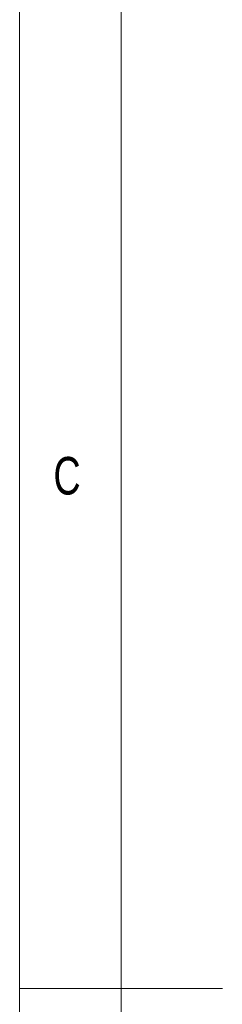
# Paper-space layout 'Sheet1' of a CAD drawing. Header units: millimetres. Extents: x 5 to 415, y 5 to 292.
# Tile 2 of 9: x 5 to 15, y 148 to 196. Entities that reach past the tile are written whole.
import ezdxf

# ---------------------------------------------------------------- set-up
doc = ezdxf.new("R2010")
doc.units = ezdxf.units.MM
doc.styles.add('SLDTEXTSTYLE0', font='TXT', dxfattribs={"width": 0.75})

psp = doc.layouts.new('Sheet1')

# ---------------------------------------------------------------- linework, layer by layer
at = {"color": 7, "linetype": 'Continuous', "lineweight": 0}
for p, q in [((5, 292), (5, 5)), ((10, 287), (10, 9.036)), ((5, 148.5), (15, 148.5))]:
    psp.add_line(p, q, dxfattribs=at)

# ---------------------------------------------------------------- texts
at = {"color": 7, "linetype": 'Continuous', "lineweight": 0, "insert": (6.667, 174.668), "char_height": 1.852, "attachment_point": 1, "style": 'SLDTEXTSTYLE0'}
psp.add_mtext('C', dxfattribs=at)
psp.add_mtext('C', dxfattribs=at)

doc.saveas('drawing.dxf')
